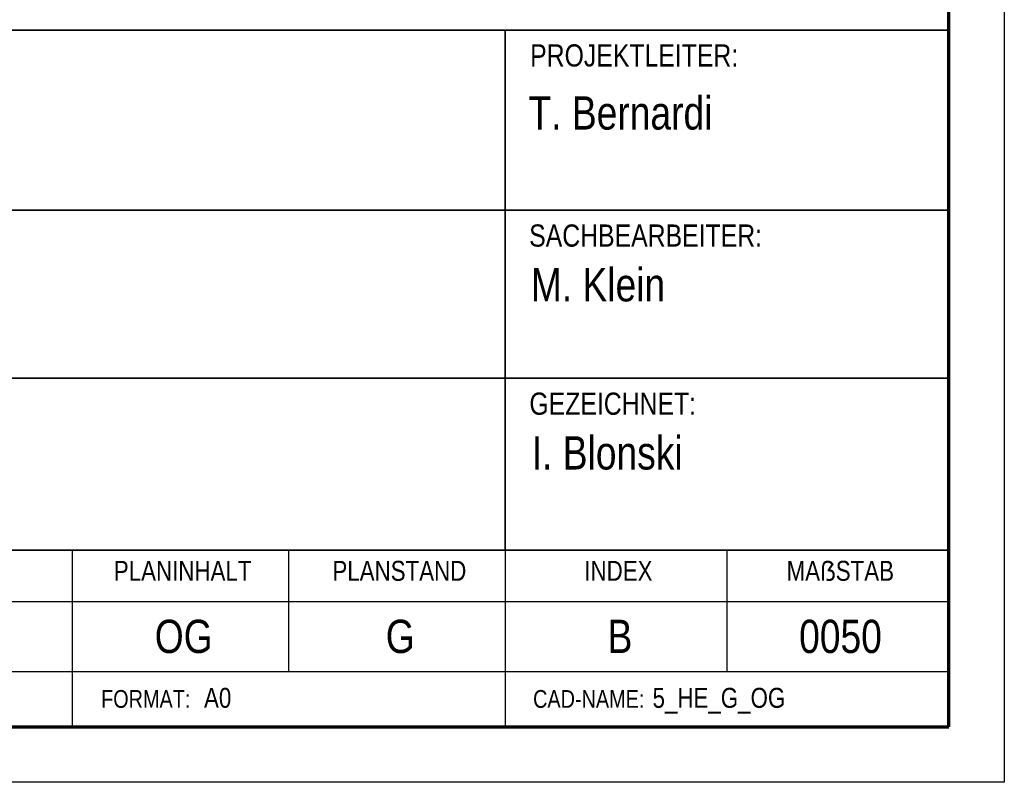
# Model space of a CAD drawing. Extents: x 229 to 926, y 37 to 878.
# Tile 32 of 162: x 837 to 926, y 37 to 105. Entities that reach past the tile are written whole.
import ezdxf

# ---------------------------------------------------------------- set-up
doc = ezdxf.new("R2010")
doc.units = 0
doc.layers.get('0').update_dxf_attribs({"lineweight": 13})
for name, color, linetype, lineweight in [('FORMAT', 7, 'Continuous', 25), ('X_BI_Geometrie', 7, 'Continuous', 13), ('X_BI_Text', 7, 'Continuous', 25)]:
    doc.layers.add(name, color=color, linetype=linetype, lineweight=lineweight)
doc.styles.get("Standard").update_dxf_attribs({"font": 'arial.ttf'})

# ---------------------------------------------------------------- blocks, each defined once
blk = doc.blocks.new('Blockreferenz-A03ENIV7I0', base_point=(228.976, 36.581))
at = {"layer": 'FORMAT', "color": 0, "linetype": 'ByBlock', "ltscale": 0.25}
for p, q in [((925.976, 877.581), (925.976, 36.581)), ((925.976, 36.581), (228.976, 36.581))]:
    blk.add_line(p, q, dxfattribs=at)
at = {"layer": 'FORMAT', "color": 0, "linetype": 'ByBlock', "lineweight": 70, "ltscale": 0.7}
for p, q in [((920.976, 41.581), (920.976, 872.581)), ((248.976, 41.581), (920.976, 41.581))]:
    blk.add_line(p, q, dxfattribs=at)
blk = doc.blocks.new('Blockreferenz-A03ENIV9I0', base_point=(739.746, 41.581))
at = {"color": 0, "linetype": 'ByBlock', "lineweight": 35, "ltscale": 0.35}
for p, q in [((920.976, 41.581), (920.976, 140.336)), ((741.976, 104.408), (920.976, 104.408)), ((880.976, 104.408), (880.976, 57.509)), ((741.976, 88.167), (920.976, 88.167)), ((741.976, 73.009), (880.976, 73.009)), ((880.976, 73.009), (920.976, 73.009)), ((741.976, 57.509), (920.976, 57.509)), ((920.976, 41.581), (741.976, 41.581))]:
    blk.add_line(p, q, dxfattribs=at)
at = {"color": 0, "linetype": 'ByBlock', "lineweight": 25, "ltscale": 0.25}
for p, q in [((841.976, 57.509), (841.976, 46.581)), ((861.476, 57.509), (861.476, 46.581)), ((880.976, 57.509), (880.976, 46.581)), ((900.976, 57.509), (900.976, 46.581)), ((741.976, 52.874), (920.976, 52.874)), ((741.976, 46.581), (920.976, 46.581)), ((841.976, 46.581), (841.976, 41.581)), ((880.976, 46.581), (880.976, 41.581))]:
    blk.add_line(p, q, dxfattribs=at)
at = {"layer": 'X_BI_Text', "color": 0, "attachment_point": 1}
for s, insert, char_height in [('{\\W0.8;\\fArial;PROJEKTLEITER:}', (883.242, 103.121), 2), ('{\\W0.8;\\fArial;T. Bernardi}', (883.092, 98.435), 3), ('{\\W0.8;\\fArial;SACHBEARBEITER:}', (883.154, 86.88), 2), ('{\\W0.8;\\fArial;M. Klein}', (883.302, 82.943), 3), ('{\\W0.8;\\fArial;GEZEICHNET:}', (883.174, 71.721), 2), ('{\\W0.8;\\fArial;I. Blonski}', (883.386, 67.785), 3), ('{\\W0.8;\\fArial;MAẞSTAB}', (906.355, 56.55), 1.8), ('{\\W0.8;\\fArial;PLANINHALT}', (845.721, 56.55), 1.8), ('{\\W0.8;\\fArial;PLANSTAND}', (865.42, 56.55), 1.8), ('{\\W0.8;\\fArial;INDEX}', (888.123, 56.55), 1.8), ('{\\W0.8;\\fArial;OG}', (849.408, 51.24), 3), ('{\\W0.8;\\fArial;G}', (870.228, 51.24), 3), ('{\\W0.8;\\fArial;B}', (890.223, 51.24), 3), ('{\\W0.8;\\fArial;0050}', (907.484, 51.24), 3), ('{\\W0.8;\\fArial;FORMAT:}', (844.574, 44.899), 1.6), ('{\\W0.8;\\fArial;A0}', (853.85, 45.099), 1.8), ('{\\W0.8;\\fArial;CAD-NAME:}', (883.507, 44.899), 1.6)]:
    blk.add_mtext(s, dxfattribs=dict(at, insert=insert, char_height=char_height))
at = {"layer": 'X_BI_Text', "color": 0, "linetype": 'ByBlock', "ltscale": 0.25, "insert": (894.275, 45.099), "char_height": 1.8, "attachment_point": 1}
blk.add_mtext('{\\W0.8;\\fArial;5_HE_G_OG}', dxfattribs=at)

msp = doc.modelspace()

# ---------------------------------------------------------------- block references
at = {"ltscale": 0.13}
msp.add_blockref('Blockreferenz-A03ENIV7I0', (228.976, 36.581), dxfattribs=at)
at = {"layer": 'X_BI_Geometrie', "ltscale": 0.13}
msp.add_blockref('Blockreferenz-A03ENIV9I0', (739.746, 41.581), dxfattribs=at)

doc.saveas('drawing.dxf')
